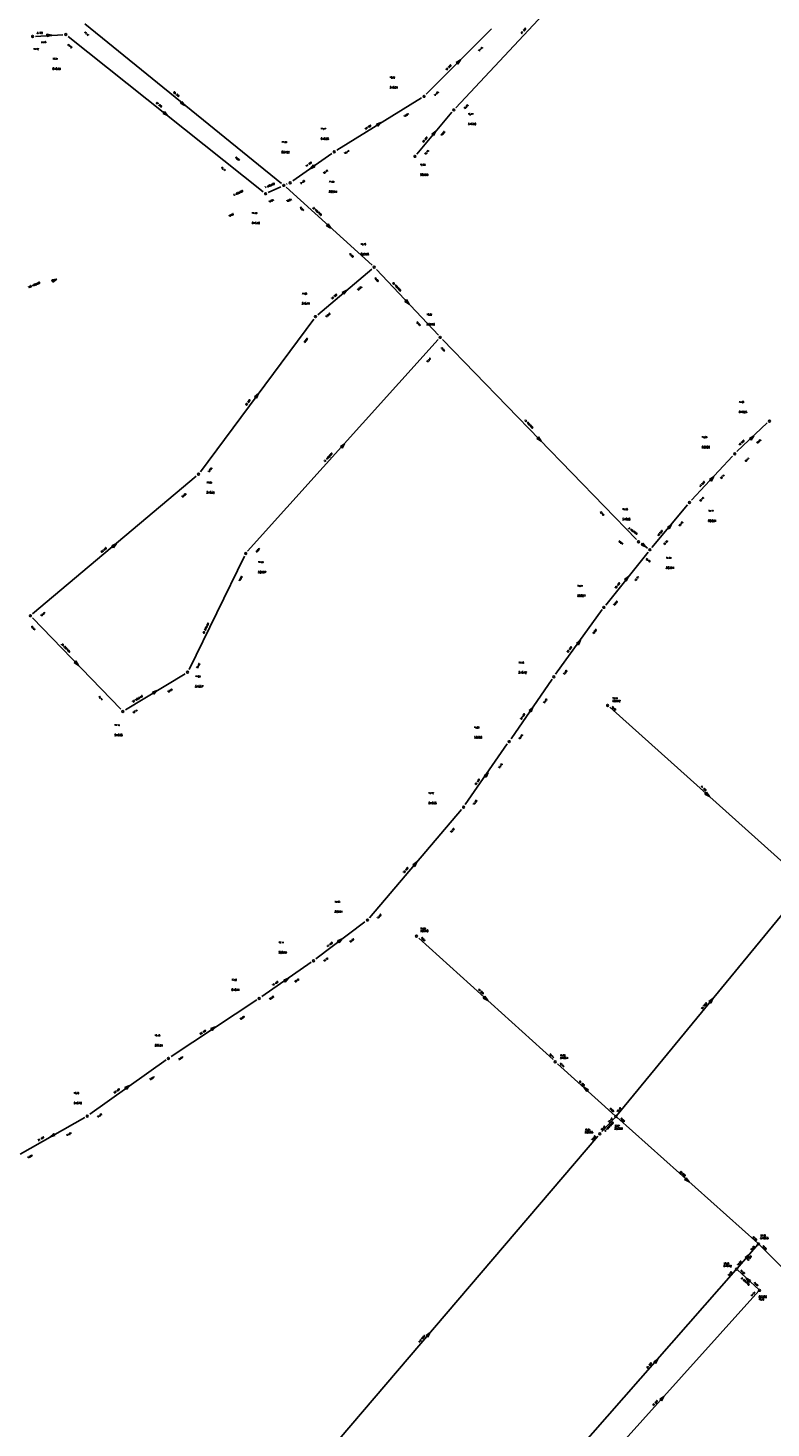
# Model space of a CAD drawing. Header units: metres. Extents: x 183111 to 185656, y 327391 to 329490.
# Tile 11 of 23: x 183998 to 184195, y 327856 to 328228. Entities that reach past the tile are written whole.
import ezdxf

# ---------------------------------------------------------------- set-up
doc = ezdxf.new("R2010")
doc.units = ezdxf.units.M
doc.header["$LTSCALE"] = 0.2
for name, color, linetype in [('B_RIO_L_PUTDEKSEL', 252, 'Continuous'), ('I90_PUTNUMMER', 252, 'Continuous'), ('I90_STRENG', 252, 'Continuous'), ('I90_TEKST', 252, 'Continuous')]:
    doc.layers.add(name, color=color, linetype=linetype)
doc.styles.get("Standard").update_dxf_attribs({"font": 'romans.shx'})

msp = doc.modelspace()

# ---------------------------------------------------------------- linework, layer by layer
at = {"layer": 'B_RIO_L_PUTDEKSEL', "lineweight": -3}
for centre in [(183999.3, 328225.3), (184008.1, 328225.8), (184103.1, 328209.4), (184111, 328205.8), (184079.3, 328194.7), (184100.7, 328193.5), (184061.1, 328183.6), (184065.9, 328185.8), (184067.6, 328186.5), (184089.9, 328164.1), (184074.3, 328151), (184107.4, 328145.5), (184194.7, 328123.3), (184185.5, 328114.6), (184043.3, 328109.2), (184173.5, 328101.7), (184160, 328091.3), (184055.8, 328088.2), (184163, 328089.2), (183998.7, 328071.7), (184150.8, 328073.9), (184040.4, 328056.7), (184137.5, 328055.5), (184023.2, 328046.3), (184151.8, 328047.9), (184125.7, 328038.3), (184113.6, 328020.9), (184088.1, 327991), (184101.1, 327986.7), (184073.8, 327980.2), (184059.4, 327970.2), (184035.3, 327954.3), (184137.9, 327953.4), (184013.8, 327939), (184154, 327938.9), (184149.7, 327934.3), (184191.8, 327905.1), (184186, 327898.4), (184192.1, 327892.8)]:
    msp.add_circle(centre, 0.25, dxfattribs=at)
at = {"layer": 'I90_STRENG', "lineweight": -3, "ltscale": 0.7}
for points in [[(184111.5, 328206.4), (184152.61, 328250.42)], [(184013.1, 328228.6), (184065.26, 328186.33)], [(184000.1, 328225.3), (184007.3, 328225.71)], [(184004.35, 328225.64), (184003.03, 328225.89)], [(184003.03, 328225.89), (184003.07, 328225.24)], [(184003.03, 328225.89), (184003.7, 328225.6)], [(184003.38, 328225.58), (184003.03, 328225.89)], [(184003.03, 328225.89), (184004.02, 328225.62)], [(184003.05, 328225.56), (184004.35, 328225.64)], [(184004.35, 328225.64), (184003.07, 328225.24)], [(184004.02, 328225.62), (184003.07, 328225.24)], [(184003.7, 328225.6), (184003.07, 328225.24)], [(184003.07, 328225.24), (184003.38, 328225.58)], [(184008.7, 328225.3), (184060.45, 328184.08)], [(184103.7, 328210), (184120.97, 328227.27)], [(184112.76, 328219.06), (184111.61, 328218.37)], [(184111.61, 328218.37), (184112.53, 328218.83)], [(184111.61, 328218.37), (184112.3, 328218.6)], [(184111.61, 328218.37), (184112.07, 328217.91)], [(184112.07, 328218.37), (184111.61, 328218.37)], [(184111.84, 328218.14), (184112.76, 328219.06)], [(184112.76, 328219.06), (184112.07, 328217.91)], [(184112.53, 328218.83), (184112.07, 328217.91)], [(184112.3, 328218.6), (184112.07, 328217.91)], [(184112.07, 328217.91), (184112.07, 328218.37)], [(184038.9, 328208.06), (184038.49, 328207.56)], [(184038.49, 328207.56), (184038.95, 328207.6)], [(184039.7, 328206.99), (184038.49, 328207.56)], [(184039.2, 328207.4), (184038.49, 328207.56)], [(184039.45, 328207.2), (184038.49, 328207.56)], [(184038.69, 328207.81), (184039.7, 328206.99)], [(184039.7, 328206.99), (184038.9, 328208.06)], [(184038.9, 328208.06), (184039.2, 328207.4)], [(184038.95, 328207.6), (184038.9, 328208.06)], [(184038.9, 328208.06), (184039.45, 328207.2)], [(184080, 328195.1), (184102.43, 328208.98)], [(184034.29, 328205.36), (184033.89, 328204.85)], [(184033.89, 328204.85), (184034.35, 328204.9)], [(184035.11, 328204.29), (184033.89, 328204.85)], [(184034.6, 328204.7), (184033.89, 328204.85)], [(184034.85, 328204.5), (184033.89, 328204.85)], [(184034.09, 328205.1), (184035.11, 328204.29)], [(184035.11, 328204.29), (184034.29, 328205.36)], [(184034.29, 328205.36), (184034.6, 328204.7)], [(184034.35, 328204.9), (184034.29, 328205.36)], [(184034.29, 328205.36), (184034.85, 328204.5)], [(184091.75, 328202.44), (184090.48, 328202.03)], [(184090.48, 328202.03), (184091.48, 328202.27)], [(184090.48, 328202.03), (184091.2, 328202.1)], [(184090.48, 328202.03), (184090.82, 328201.48)], [(184090.92, 328201.93), (184090.48, 328202.03)], [(184090.65, 328201.76), (184091.75, 328202.44)], [(184091.75, 328202.44), (184090.82, 328201.48)], [(184091.48, 328202.27), (184090.82, 328201.48)], [(184091.2, 328202.1), (184090.82, 328201.48)], [(184090.82, 328201.48), (184090.92, 328201.93)], [(184101.2, 328194.1), (184110.47, 328205.18)], [(184106.22, 328200.2), (184105.13, 328199.41)], [(184105.13, 328199.41), (184106.01, 328199.95)], [(184105.13, 328199.41), (184105.8, 328199.7)], [(184105.59, 328199.45), (184105.13, 328199.41)], [(184105.13, 328199.41), (184105.63, 328198.99)], [(184105.38, 328199.2), (184106.22, 328200.2)], [(184105.63, 328198.99), (184105.59, 328199.45)], [(184106.22, 328200.2), (184105.63, 328198.99)], [(184106.01, 328199.95), (184105.63, 328198.99)], [(184105.8, 328199.7), (184105.63, 328198.99)], [(184068.3, 328187), (184078.69, 328194.27)], [(184072.87, 328190.23), (184073.75, 328191.24)], [(184073.93, 328190.97), (184072.87, 328190.23)], [(184072.87, 328190.23), (184074.12, 328190.71)], [(184073.13, 328190.41), (184073.75, 328191.24)], [(184074.12, 328190.71), (184073.13, 328190.41)], [(184073.4, 328190.6), (184073.75, 328191.24)], [(184074.12, 328190.71), (184073.4, 328190.6)], [(184073.75, 328191.24), (184073.67, 328190.79)], [(184073.67, 328190.79), (184074.12, 328190.71)], [(184074.12, 328190.71), (184073.75, 328191.24)], [(184061.8, 328183.9), (184065.16, 328185.45)], [(184066.5, 328185.3), (184089.32, 328164.66)], [(184066.6, 328186.1), (184066.8, 328186.18)], [(184077.64, 328175.58), (184077.2, 328175.09)], [(184077.2, 328175.09), (184077.66, 328175.12)], [(184078.38, 328174.46), (184077.2, 328175.09)], [(184077.9, 328174.9), (184077.2, 328175.09)], [(184078.14, 328174.68), (184077.2, 328175.09)], [(184077.42, 328175.34), (184078.38, 328174.46)], [(184078.38, 328174.46), (184077.64, 328175.58)], [(184077.64, 328175.58), (184077.9, 328174.9)], [(184077.66, 328175.12), (184077.64, 328175.58)], [(184077.64, 328175.58), (184078.14, 328174.68)], [(184005.7, 328160.95), (184004.38, 328160.75)], [(184004.5, 328160.45), (184005.7, 328160.95)], [(184005.7, 328160.95), (184004.62, 328160.15)], [(184074.9, 328151.5), (184089.28, 328163.56)], [(184090.5, 328163.5), (184106.9, 328146.07)], [(184004.38, 328160.75), (184005.4, 328160.82)], [(184004.38, 328160.75), (184004.62, 328160.15)], [(184004.38, 328160.75), (184005.1, 328160.7)], [(184004.8, 328160.58), (184004.38, 328160.75)], [(184005.4, 328160.82), (184004.62, 328160.15)], [(184005.1, 328160.7), (184004.62, 328160.15)], [(184004.62, 328160.15), (184004.8, 328160.58)], [(184082.6, 328158.02), (184081.39, 328157.43)], [(184081.39, 328157.43), (184082.35, 328157.81)], [(184081.39, 328157.43), (184082.1, 328157.6)], [(184081.39, 328157.43), (184081.81, 328156.93)], [(184081.85, 328157.39), (184081.39, 328157.43)], [(184081.6, 328157.18), (184082.6, 328158.02)], [(184082.6, 328158.02), (184081.81, 328156.93)], [(184082.35, 328157.81), (184081.81, 328156.93)], [(184082.1, 328157.6), (184081.81, 328156.93)], [(184081.81, 328156.93), (184081.85, 328157.39)], [(184098.49, 328155.5), (184098.02, 328155.05)], [(184099.14, 328154.33), (184098.02, 328155.05)], [(184098.7, 328154.8), (184098.02, 328155.05)], [(184098.02, 328155.05), (184098.48, 328155.04)], [(184098.92, 328154.56), (184098.02, 328155.05)], [(184098.25, 328155.27), (184099.14, 328154.33)], [(184098.48, 328155.04), (184098.49, 328155.5)], [(184099.14, 328154.33), (184098.49, 328155.5)], [(184098.49, 328155.5), (184098.7, 328154.8)], [(184098.49, 328155.5), (184098.92, 328154.56)], [(184043.8, 328109.8), (184073.84, 328150.33)], [(184056.3, 328088.8), (184106.83, 328144.92)], [(184108, 328144.9), (184159.47, 328091.86)], [(184059.19, 328130.62), (184058.15, 328129.77)], [(184058.15, 328129.77), (184058.99, 328130.36)], [(184058.15, 328129.77), (184058.8, 328130.1)], [(184058.61, 328129.84), (184058.15, 328129.77)], [(184058.15, 328129.77), (184058.67, 328129.38)], [(184058.41, 328129.58), (184059.19, 328130.62)], [(184058.67, 328129.38), (184058.61, 328129.84)], [(184059.19, 328130.62), (184058.67, 328129.38)], [(184058.99, 328130.36), (184058.67, 328129.38)], [(184058.8, 328130.1), (184058.67, 328129.38)], [(184186.1, 328115.2), (184194.14, 328122.82)], [(184082.03, 328117.28), (184080.92, 328116.53)], [(184080.92, 328116.53), (184081.82, 328117.04)], [(184080.92, 328116.53), (184081.6, 328116.8)], [(184081.38, 328116.56), (184080.92, 328116.53)], [(184080.92, 328116.53), (184081.41, 328116.1)], [(184081.17, 328116.32), (184082.03, 328117.28)], [(184081.41, 328116.1), (184081.38, 328116.56)], [(184082.03, 328117.28), (184081.41, 328116.1)], [(184081.82, 328117.04), (184081.41, 328116.1)], [(184081.6, 328116.8), (184081.41, 328116.1)], [(184133.48, 328119.09), (184133.01, 328118.64)], [(184134.15, 328117.93), (184133.01, 328118.64)], [(184133.7, 328118.4), (184133.01, 328118.64)], [(184133.01, 328118.64), (184133.47, 328118.63)], [(184133.93, 328118.17), (184133.01, 328118.64)], [(184133.25, 328118.87), (184134.15, 328117.93)], [(184133.47, 328118.63), (184133.48, 328119.09)], [(184134.15, 328117.93), (184133.48, 328119.09)], [(184133.48, 328119.09), (184133.7, 328118.4)], [(184133.48, 328119.09), (184133.93, 328118.17)], [(184190.57, 328119.35), (184189.4, 328118.69)], [(184189.4, 328118.69), (184190.33, 328119.12)], [(184189.4, 328118.69), (184190.1, 328118.9)], [(184189.4, 328118.69), (184189.85, 328118.22)], [(184189.86, 328118.68), (184189.4, 328118.69)], [(184189.63, 328118.45), (184190.57, 328119.35)], [(184190.57, 328119.35), (184189.85, 328118.22)], [(184190.33, 328119.12), (184189.85, 328118.22)], [(184190.1, 328118.9), (184189.85, 328118.22)], [(184189.85, 328118.22), (184189.86, 328118.68)], [(184174, 328102.3), (184184.91, 328114.03)], [(183999.3, 328072.2), (184042.67, 328108.67)], [(184179.94, 328108.58), (184178.82, 328107.84)], [(184178.82, 328107.84), (184179.72, 328108.34)], [(184178.82, 328107.84), (184179.5, 328108.1)], [(184179.28, 328107.86), (184178.82, 328107.84)], [(184178.82, 328107.84), (184179.3, 328107.4)], [(184179.06, 328107.62), (184179.94, 328108.58)], [(184179.3, 328107.4), (184179.28, 328107.86)], [(184179.94, 328108.58), (184179.3, 328107.4)], [(184179.72, 328108.34), (184179.3, 328107.4)], [(184179.5, 328108.1), (184179.3, 328107.4)], [(184163.5, 328089.8), (184172.97, 328101.07)], [(184168.72, 328095.9), (184167.63, 328095.11)], [(184167.63, 328095.11), (184168.51, 328095.65)], [(184167.63, 328095.11), (184168.3, 328095.4)], [(184168.09, 328095.15), (184167.63, 328095.11)], [(184167.63, 328095.11), (184168.13, 328094.69)], [(184167.88, 328094.9), (184168.72, 328095.9)], [(184168.13, 328094.69), (184168.09, 328095.15)], [(184168.72, 328095.9), (184168.13, 328094.69)], [(184168.51, 328095.65), (184168.13, 328094.69)], [(184168.3, 328095.4), (184168.13, 328094.69)], [(184021.5, 328090.82), (184020.29, 328090.23)], [(184020.29, 328090.23), (184021.25, 328090.61)], [(184020.29, 328090.23), (184021, 328090.4)], [(184020.5, 328089.98), (184021.5, 328090.82)], [(184021.5, 328090.82), (184020.71, 328089.73)], [(184021.25, 328090.61), (184020.71, 328089.73)], [(184021, 328090.4), (184020.71, 328089.73)], [(184160.7, 328090.8), (184162.4, 328089.6)], [(184161.16, 328090.94), (184160.78, 328090.41)], [(184160.78, 328090.41), (184161.23, 328090.49)], [(184162.03, 328089.92), (184160.78, 328090.41)], [(184161.5, 328090.3), (184160.78, 328090.41)], [(184161.77, 328090.11), (184160.78, 328090.41)], [(184160.97, 328090.67), (184162.03, 328089.92)], [(184162.03, 328089.92), (184161.16, 328090.94)], [(184161.16, 328090.94), (184161.5, 328090.3)], [(184161.23, 328090.49), (184161.16, 328090.94)], [(184161.16, 328090.94), (184161.77, 328090.11)], [(184020.29, 328090.23), (184020.71, 328089.73)], [(184020.75, 328090.19), (184020.29, 328090.23)], [(184020.71, 328089.73), (184020.75, 328090.19)], [(184040.8, 328057.4), (184055.49, 328087.46)], [(184151.3, 328074.5), (184162.51, 328088.53)], [(184157.3, 328082.11), (184156.24, 328081.29)], [(184156.24, 328081.29), (184157.1, 328081.85)], [(184156.24, 328081.29), (184156.9, 328081.6)], [(184156.7, 328081.35), (184156.24, 328081.29)], [(184156.24, 328081.29), (184156.75, 328080.89)], [(184156.49, 328081.09), (184157.3, 328082.11)], [(184156.75, 328080.89), (184156.7, 328081.35)], [(184157.3, 328082.11), (184156.75, 328080.89)], [(184157.1, 328081.85), (184156.75, 328080.89)], [(184156.9, 328081.6), (184156.75, 328080.89)], [(184138, 328056.2), (184150.36, 328073.31)], [(183999.3, 328071.1), (184022.68, 328046.88)], [(184144.58, 328065.23), (184143.55, 328064.36)], [(184143.55, 328064.36), (184144.39, 328064.96)], [(184143.55, 328064.36), (184144.2, 328064.7)], [(184144.01, 328064.44), (184143.55, 328064.36)], [(184143.55, 328064.36), (184144.08, 328063.98)], [(184143.82, 328064.17), (184144.58, 328065.23)], [(184144.08, 328063.98), (184144.01, 328064.44)], [(184144.58, 328065.23), (184144.08, 328063.98)], [(184144.39, 328064.96), (184144.08, 328063.98)], [(184144.2, 328064.7), (184144.08, 328063.98)], [(184010.78, 328059.69), (184010.31, 328059.24)], [(184011.45, 328058.53), (184010.31, 328059.24)], [(184011, 328059), (184010.31, 328059.24)], [(184010.31, 328059.24), (184010.77, 328059.23)], [(184011.23, 328058.77), (184010.31, 328059.24)], [(184010.55, 328059.47), (184011.45, 328058.53)], [(184010.77, 328059.23), (184010.78, 328059.69)], [(184011.45, 328058.53), (184010.78, 328059.69)], [(184010.78, 328059.69), (184011, 328059)], [(184010.78, 328059.69), (184011.23, 328058.77)], [(184023.9, 328046.7), (184039.73, 328056.25)], [(184126.2, 328039), (184137.09, 328054.87)], [(184032.36, 328051.84), (184031.08, 328051.44)], [(184031.08, 328051.44), (184032.08, 328051.67)], [(184031.08, 328051.44), (184031.8, 328051.5)], [(184031.08, 328051.44), (184031.41, 328050.89)], [(184031.52, 328051.33), (184031.08, 328051.44)], [(184031.24, 328051.16), (184032.36, 328051.84)], [(184032.36, 328051.84), (184031.41, 328050.89)], [(184032.08, 328051.67), (184031.41, 328050.89)], [(184031.8, 328051.5), (184031.41, 328050.89)], [(184031.41, 328050.89), (184031.52, 328051.33)], [(184131.97, 328047.43), (184130.96, 328046.55)], [(184130.96, 328046.55), (184131.78, 328047.17)], [(184130.96, 328046.55), (184131.6, 328046.9)], [(184131.42, 328046.63), (184130.96, 328046.55)], [(184130.96, 328046.55), (184131.5, 328046.18)], [(184131.23, 328046.36), (184131.97, 328047.43)], [(184131.5, 328046.18), (184131.42, 328046.63)], [(184131.97, 328047.43), (184131.5, 328046.18)], [(184131.78, 328047.17), (184131.5, 328046.18)], [(184131.6, 328046.9), (184131.5, 328046.18)], [(184152.4, 328047.4), (184204.53, 328000.69)], [(184114, 328021.6), (184125.19, 328037.69)], [(184120.07, 328030.13), (184119.06, 328029.25)], [(184119.06, 328029.25), (184119.89, 328029.87)], [(184119.06, 328029.25), (184119.7, 328029.6)], [(184119.51, 328029.33), (184119.06, 328029.25)], [(184119.06, 328029.25), (184119.6, 328028.88)], [(184119.33, 328029.07), (184120.07, 328030.13)], [(184119.6, 328028.88), (184119.51, 328029.33)], [(184120.07, 328030.13), (184119.6, 328028.88)], [(184119.89, 328029.87), (184119.6, 328028.88)], [(184119.7, 328029.6), (184119.6, 328028.88)], [(184178.03, 328024.88), (184177.6, 328024.39)], [(184177.6, 328024.39), (184178.06, 328024.42)], [(184178.78, 328023.77), (184177.6, 328024.39)], [(184178.3, 328024.2), (184177.6, 328024.39)], [(184178.54, 328023.98), (184177.6, 328024.39)], [(184177.82, 328024.63), (184178.78, 328023.77)], [(184178.78, 328023.77), (184178.03, 328024.88)], [(184178.03, 328024.88), (184178.3, 328024.2)], [(184178.06, 328024.42), (184178.03, 328024.88)], [(184178.03, 328024.88), (184178.54, 328023.98)], [(184088.6, 327991.6), (184113.06, 328020.29)], [(184101.22, 328006.39), (184100.13, 328005.62)], [(184100.13, 328005.62), (184101.01, 328006.15)], [(184100.13, 328005.62), (184100.8, 328005.9)], [(184100.59, 328005.65), (184100.13, 328005.62)], [(184100.13, 328005.62), (184100.62, 328005.19)], [(184100.38, 328005.41), (184101.22, 328006.39)], [(184100.62, 328005.19), (184100.59, 328005.65)], [(184101.22, 328006.39), (184100.62, 328005.19)], [(184101.01, 328006.15), (184100.62, 328005.19)], [(184100.8, 328005.9), (184100.62, 328005.19)], [(184154.16, 327939.09), (184204.55, 328000.3)], [(184074.4, 327980.7), (184087.42, 327990.55)], [(184081.42, 327985.99), (184080.18, 327985.47)], [(184080.18, 327985.47), (184081.16, 327985.8)], [(184080.18, 327985.47), (184080.9, 327985.6)], [(184080.18, 327985.47), (184080.58, 327984.95)], [(184080.64, 327985.4), (184080.18, 327985.47)], [(184080.38, 327985.21), (184081.42, 327985.99)], [(184081.42, 327985.99), (184080.58, 327984.95)], [(184081.16, 327985.8), (184080.58, 327984.95)], [(184080.9, 327985.6), (184080.58, 327984.95)], [(184080.58, 327984.95), (184080.64, 327985.4)], [(184101.7, 327986.2), (184137.33, 327953.99)], [(184060.1, 327970.7), (184073.17, 327979.78)], [(184067.13, 327975.57), (184065.88, 327975.09)], [(184065.88, 327975.09), (184066.87, 327975.39)], [(184066.07, 327974.83), (184067.13, 327975.57)], [(184067.13, 327975.57), (184066.25, 327974.56)], [(184066.87, 327975.39), (184066.25, 327974.56)], [(184065.88, 327975.09), (184066.6, 327975.2)], [(184065.88, 327975.09), (184066.25, 327974.56)], [(184066.33, 327975.01), (184065.88, 327975.09)], [(184066.6, 327975.2), (184066.25, 327974.56)], [(184066.25, 327974.56), (184066.33, 327975.01)], [(184036, 327954.8), (184058.78, 327969.79)], [(184119.23, 327970.78), (184118.8, 327970.29)], [(184118.8, 327970.29), (184119.26, 327970.32)], [(184119.98, 327969.66), (184118.8, 327970.29)], [(184119.5, 327970.1), (184118.8, 327970.29)], [(184119.74, 327969.88), (184118.8, 327970.29)], [(184119.02, 327970.53), (184119.98, 327969.66)], [(184119.98, 327969.66), (184119.23, 327970.78)], [(184119.23, 327970.78), (184119.5, 327970.1)], [(184119.26, 327970.32), (184119.23, 327970.78)], [(184119.23, 327970.78), (184119.74, 327969.88)], [(184179.71, 327970.2), (184178.64, 327969.4)], [(184178.64, 327969.4), (184179.51, 327969.95)], [(184178.64, 327969.4), (184179.3, 327969.7)], [(184179.09, 327969.45), (184178.64, 327969.4)], [(184178.64, 327969.4), (184179.14, 327968.99)], [(184178.89, 327969.2), (184179.71, 327970.2)], [(184179.14, 327968.99), (184179.09, 327969.45)], [(184179.71, 327970.2), (184179.14, 327968.99)], [(184179.51, 327969.95), (184179.14, 327968.99)], [(184179.3, 327969.7), (184179.14, 327968.99)], [(184047.84, 327962.66), (184046.58, 327962.21)], [(184046.58, 327962.21), (184047.57, 327962.48)], [(184046.58, 327962.21), (184047.3, 327962.3)], [(184046.58, 327962.21), (184046.93, 327961.67)], [(184047.03, 327962.12), (184046.58, 327962.21)], [(184046.76, 327961.94), (184047.84, 327962.66)], [(184047.84, 327962.66), (184046.93, 327961.67)], [(184047.57, 327962.48), (184046.93, 327961.67)], [(184047.3, 327962.3), (184046.93, 327961.67)], [(184046.93, 327961.67), (184047.03, 327962.12)], [(184014.5, 327939.5), (184034.7, 327953.89)], [(184138.5, 327952.9), (184153.83, 327939.08)], [(184025.03, 327947.08), (184023.78, 327946.59)], [(184023.78, 327946.59), (184024.76, 327946.89)], [(184023.78, 327946.59), (184024.5, 327946.7)], [(184023.78, 327946.59), (184024.16, 327946.06)], [(184024.23, 327946.51), (184023.78, 327946.59)], [(184023.97, 327946.32), (184025.03, 327947.08)], [(184025.03, 327947.08), (184024.16, 327946.06)], [(184024.76, 327946.89), (184024.16, 327946.06)], [(184024.5, 327946.7), (184024.16, 327946.06)], [(184024.16, 327946.06), (184024.23, 327946.51)], [(184146.48, 327945.76), (184145.52, 327946.64)], [(184145.52, 327946.64), (184146.27, 327945.52)], [(184145.52, 327946.64), (184146.7, 327946.01)], [(184146.27, 327945.52), (184145.76, 327946.42)], [(184145.76, 327946.42), (184146.7, 327946.01)], [(184146.27, 327945.52), (184146, 327946.2)], [(184146, 327946.2), (184146.7, 327946.01)], [(184146.7, 327946.01), (184146.24, 327945.98)], [(184146.24, 327945.98), (184146.27, 327945.52)], [(184146.27, 327945.52), (184146.7, 327946.01)], [(183996, 327928.9), (184013.11, 327938.61)], [(184150.3, 327934.9), (184153.85, 327938.7)], [(184154.2, 327938.75), (184191.62, 327905.27)], [(184003.93, 327933.48), (184004.9, 327934.4)], [(184005.07, 327934.12), (184003.93, 327933.48)], [(184003.93, 327933.48), (184005.23, 327933.84)], [(184004.22, 327933.64), (184004.9, 327934.4)], [(184005.23, 327933.84), (184004.22, 327933.64)], [(184004.5, 327933.8), (184004.9, 327934.4)], [(184005.23, 327933.84), (184004.5, 327933.8)], [(184004.9, 327934.4), (184004.78, 327933.96)], [(184004.78, 327933.96), (184005.23, 327933.84)], [(184005.23, 327933.84), (184004.9, 327934.4)], [(184058.96, 327828), (184149.16, 327933.69)], [(184172.63, 327922.67), (184172.2, 327922.19)], [(184172.2, 327922.19), (184172.66, 327922.22)], [(184173.38, 327921.57), (184172.2, 327922.19)], [(184172.9, 327922), (184172.2, 327922.19)], [(184173.14, 327921.78), (184172.2, 327922.19)], [(184172.42, 327922.43), (184173.38, 327921.57)], [(184173.38, 327921.57), (184172.63, 327922.67)], [(184172.63, 327922.67), (184172.9, 327922)], [(184172.66, 327922.22), (184172.63, 327922.67)], [(184172.63, 327922.67), (184173.14, 327921.78)], [(184186.15, 327898.6), (184191.63, 327904.92)], [(184191.98, 327904.92), (184216.97, 327880.12)], [(184189.33, 327902.29), (184188.23, 327901.52)], [(184188.23, 327901.52), (184189.11, 327902.04)], [(184188.23, 327901.52), (184188.9, 327901.8)], [(184188.69, 327901.55), (184188.23, 327901.52)], [(184188.23, 327901.52), (184188.72, 327901.09)], [(184188.47, 327901.31), (184189.33, 327902.29)], [(184188.72, 327901.09), (184188.69, 327901.55)], [(184189.33, 327902.29), (184188.72, 327901.09)], [(184189.11, 327902.04), (184188.72, 327901.09)], [(184188.9, 327901.8), (184188.72, 327901.09)], [(184143.45, 327850), (184185.83, 327898.22)], [(184186.21, 327898.26), (184191.94, 327892.99)], [(184189.48, 327895.16), (184188.52, 327896.04)], [(184188.52, 327896.04), (184189.26, 327894.92)], [(184188.52, 327896.04), (184189.7, 327895.4)], [(184189.26, 327894.92), (184188.76, 327895.82)], [(184188.76, 327895.82), (184189.7, 327895.4)], [(184189.26, 327894.92), (184189, 327895.6)], [(184189, 327895.6), (184189.7, 327895.4)], [(184189.7, 327895.4), (184189.24, 327895.38)], [(184189.24, 327895.38), (184189.26, 327894.92)], [(184189.26, 327894.92), (184189.7, 327895.4)], [(184140.64, 327835.7), (184191.9, 327892.65)], [(184104.72, 327881.59), (184103.63, 327880.82)], [(184103.63, 327880.82), (184104.51, 327881.35)], [(184103.63, 327880.82), (184104.3, 327881.1)], [(184104.09, 327880.85), (184103.63, 327880.82)], [(184103.63, 327880.82), (184104.12, 327880.39)], [(184103.88, 327880.6), (184104.72, 327881.59)], [(184104.12, 327880.39), (184104.09, 327880.85)], [(184104.72, 327881.59), (184104.12, 327880.39)], [(184104.51, 327881.35), (184104.12, 327880.39)], [(184104.3, 327881.1), (184104.12, 327880.39)], [(184165.13, 327874.59), (184164.03, 327873.83)], [(184164.03, 327873.83), (184164.91, 327874.34)], [(184164.03, 327873.83), (184164.7, 327874.1)], [(184164.48, 327873.85), (184164.03, 327873.83)], [(184164.03, 327873.83), (184164.52, 327873.4)], [(184164.27, 327873.61), (184165.13, 327874.59)], [(184164.52, 327873.4), (184164.48, 327873.85)], [(184165.13, 327874.59), (184164.52, 327873.4)], [(184164.91, 327874.34), (184164.52, 327873.4)], [(184164.7, 327874.1), (184164.52, 327873.4)], [(184166.73, 327864.68), (184165.62, 327863.93)], [(184165.62, 327863.93), (184166.52, 327864.44)], [(184165.62, 327863.93), (184166.3, 327864.2)], [(184166.08, 327863.96), (184165.62, 327863.93)], [(184165.62, 327863.93), (184166.11, 327863.5)], [(184165.86, 327863.72), (184166.73, 327864.68)], [(184166.11, 327863.5), (184166.08, 327863.96)], [(184166.73, 327864.68), (184166.11, 327863.5)], [(184166.52, 327864.44), (184166.11, 327863.5)], [(184166.3, 327864.2), (184166.11, 327863.5)]]:
    msp.add_lwpolyline(points, dxfattribs=at)

# ---------------------------------------------------------------- texts
at = {"layer": 'I90_PUTNUMMER', "lineweight": -3}
for s, p in [('51539', (184004.57, 328216.44)), ('51534', (184094, 328211.53)), ('51536', (184114.77, 328201.82)), ('51535', (184075.7, 328197.9)), ('50400', (184065.32, 328194.35)), ('50399', (184102.07, 328188.36)), ('50694', (184077.86, 328183.87)), ('51540', (184057.43, 328175.56)), ('50398', (184086.3, 328167.3)), ('51541', (184070.7, 328154.2)), ('50396', (184103.8, 328148.7)), ('51525', (184186.61, 328125.47)), ('50600', (184176.76, 328116.13)), ('51556', (184045.42, 328104.09)), ('51526', (184155.71, 328097.02)), ('50601', (184178.47, 328096.59)), ('50397', (184059.1, 328082.99)), ('50394', (184167.27, 328084.16)), ('50607', (184143.76, 328076.72)), ('51542', (184128.18, 328056.36)), ('51557', (184042.41, 328052.66)), ('50392', (184153.07, 328048.81)), ('51558', (184021, 328039.77)), ('50606', (184116.38, 328039.16)), ('51555', (184104.28, 328021.76)), ('50391', (184079.39, 327992.95)), ('50390', (184102.13, 327987.86)), ('50633', (184064.51, 327982.15)), ('51841', (184052.04, 327972.24)), ('50634', (184031.7, 327957.5)), ('51554', (184139.18, 327954.16)), ('51570', (184010.2, 327942.2)), ('50388', (184145.75, 327934.45)), ('50389', (184153.62, 327935.44)), ('51553', (184192.29, 327906.41)), ('51572', (184182.54, 327898.99)), ('50386', (184191.86, 327890.83))]:
    msp.add_text(s, height=0.5, dxfattribs=at).set_placement(p)
at = {"layer": 'I90_TEKST', "lineweight": -3}
for s, rotation, oblique, p in [('8 300', 3.2722, 0.0533, (184000.5, 328226)), ('77.12', 320.9451, 359.9491, (184012.9, 328226.3)), ('61 300', 46.9629, -0.0013, (184129, 328226)), ('77.72', 3.2722, 0.0533, (183999.52, 328221.71)), ('77.78', 3.2722, 0.0533, (184001.5, 328223.5)), ('77.72', 321.4269, 359.9284, (184008.5, 328223)), ('68 300', 320.9451, 359.9491, (184036.6, 328210.4)), ('67 300', 321.4269, 359.9284, (184032, 328207.6)), ('75.08', 46.9629, -0.0013, (184113.9, 328206)), ('75.01', 31.7045, 0.0075, (184097.9, 328203.9)), ('27 300', 31.7045, 0.0075, (184087.6, 328200.6)), ('16 300', 50.068, -0.0192, (184102.9, 328197.1)), ('75.08', 50.068, -0.0192, (184107.8, 328198.9)), ('75.17', 31.7045, 0.0075, (184082.1, 328194.1)), ('75.13', 50.068, -0.0192, (184103.5, 328193.9)), ('76.14', 321.4269, 359.9284, (184049.19, 328190.44)), ('76.04', 320.9451, 359.9491, (184052.96, 328193.15)), ('14 300', 34.9566, -0.0173, (184071.89, 328190.75)), ('74.30', 34.9566, -0.0173, (184070.4, 328186.1)), ('75.17', 34.9566, -0.0173, (184076.53, 328188.83)), ('5 400/600', 24.7708, 0.0388, (184052.65, 328183.04)), ('76.04', 317.8798, 360.0112, (184070.04, 328179.91)), ('32 400/600', 317.8798, 360.0112, (184073.5, 328179.8)), ('76.06', 22.2023, -0.0003, (184051.39, 328177.49)), ('75.60', 317.8798, 360.0112, (184083.2, 328167.6)), ('75.60', 313.2537, 359.9686, (184089.9, 328161.2)), ('120 400/600', 22.2023, -0.0003, (183998.2, 328158.6)), ('75.85', 40.0189, 0.044, (184085.6, 328157.9)), ('25 400/600', 313.2537, 359.9686, (184094.7, 328159.9)), ('20 300', 40.0189, 0.044, (184078.7, 328155.6)), ('75.90', 40.0189, 0.044, (184077.2, 328150.8)), ('75.04', 313.2537, 359.9686, (184101, 328149.5)), ('75.90', 53.4509, 0.0034, (184071.5, 328144)), ('75.04', 314.1709, 360.013, (184107.5, 328142.7)), ('75.10', 48.0128, 0.0197, (184104, 328138.8)), ('52 300', 53.4509, 0.0034, (184056, 328127.4)), ('75 400/600', 314.1709, 360.013, (184129.7, 328123.5)), ('12 900', 43.4731, 0.0313, (184186.8, 328116.8)), ('72.03', 43.4731, 0.0313, (184191.47, 328117.28)), ('77 400/600', 48.0128, 0.0197, (184076.8, 328112.4)), ('72.11', 43.4731, 0.0313, (184188.4, 328112.42)), ('76.59', 53.4509, 0.0034, (184046.1, 328109.7)), ('72.11', 47.0953, 0.0365, (184181.9, 328107.9)), ('17 900', 47.0953, 0.0365, (184176.4, 328105.8)), ('76.59', 40.0661, 0.0291, (184039, 328103)), ('72.18', 47.0953, 0.0365, (184176.4, 328101.9)), ('73.48', 314.1709, 360.013, (184149.68, 328099.17)), ('3 400/600', 324.6846, 359.9763, (184157.28, 328094.79)), ('16 900', 49.9811, 0.0181, (184165.3, 328092.8)), ('72.18', 49.9811, 0.0181, (184170.91, 328095.36)), ('73.44', 324.6846, 359.9763, (184154.6, 328091.34)), ('72.33', 49.9811, 0.0181, (184166.87, 328090.41)), ('58 300', 40.0661, 0.0291, (184017.6, 328088.4)), ('75.91', 48.0128, 0.0197, (184058.7, 328088.4)), ('73.48', 324.6846, 359.9763, (184161.82, 328086.67)), ('76.08', 63.9317, -0.0157, (184054.3, 328080.8)), ('19 400', 51.4269, 0.0523, (184154, 328078.9)), ('72.77', 51.4269, 0.0523, (184159.24, 328080.85)), ('76.64', 40.0661, 0.0291, (184001.6, 328071.5)), ('72.90', 51.4269, 0.0523, (184153.6, 328074.3)), ('76.64', 313.9964, 359.9939, (183998.8, 328068.8)), ('35 300/450', 63.9317, -0.0157, (184044.7, 328066.9)), ('72.90', 54.154, 0.0095, (184148.1, 328066.8)), ('35 300/450', 313.9964, 359.9939, (184006.9, 328064.1)), ('22 400', 54.154, 0.0095, (184141.3, 328061.9)), ('76.08', 63.9317, -0.0157, (184043.1, 328057.7)), ('73.02', 54.154, 0.0095, (184140.3, 328056)), ('76.11', 313.9964, 359.9939, (184016.7, 328050.2)), ('20 300/450', 31.0696, -0.0151, (184025.9, 328048.7)), ('76.08', 31.0696, -0.0151, (184035.2, 328051.3)), ('73.02', 55.5741, 0.0713, (184135, 328048.4)), ('76.11', 31.0696, -0.0151, (184026, 328045.8)), ('73.25', 318.1411, 359.9907, (184152.8, 328047.45)), ('20 400', 55.5741, 0.0713, (184128.9, 328044.1)), ('73.15', 55.5741, 0.0713, (184128.5, 328038.9)), ('73.15', 55.1799, -0.005, (184123.1, 328031.2)), ('21 400', 55.1799, -0.005, (184116.9, 328026.8)), ('71 300', 318.1411, 359.9907, (184176.46, 328026.36)), ('73.28', 55.1799, -0.005, (184116.4, 328021.5)), ('73.28', 49.5861, 0.0296, (184110.3, 328014.1)), ('39 400', 49.5861, 0.0296, (184097.8, 328003.4)), ('73.56', 49.5861, 0.0296, (184090.9, 327991.3)), ('73.64', 317.8798, 359.9785, (184102.22, 327986.23)), ('17 400', 37.0796, -0.0106, (184077.5, 327983.8)), ('73.56', 37.0796, -0.0106, (184083.5, 327985)), ('73.72', 37.0796, -0.0106, (184076.6, 327979.9)), ('73.72', 34.8201, 0.0412, (184068.9, 327974.4)), ('17 400', 34.8201, 0.0412, (184063, 327973.5)), ('49 500', 317.8798, 359.9785, (184117.43, 327972.51)), ('73.87', 34.8201, 0.0412, (184062.2, 327969.8)), ('79 1250', 50.55, 0.0224, (184176.86, 327967.28)), ('73.82', 33.3651, 0.0418, (184054.4, 327964.5)), ('28 400', 33.3651, 0.0418, (184043.8, 327960.6)), ('73.94', 33.3651, 0.0418, (184038.1, 327953.8)), ('73.41', 317.8798, 359.9785, (184136.3, 327955.33)), ('73.41', 317.9669, 359.9738, (184139.06, 327952.85)), ('73.94', 35.4875, 0.0369, (184030.5, 327948.5)), ('26 400', 35.4875, 0.0369, (184021, 327945)), ('21 500', 317.9669, 359.9738, (184144.19, 327948.14)), ('74.07', 35.4875, 0.0369, (184016.6, 327938.6)), ('73.40', 46.9208, 0.0189, (184152.18, 327937.26)), ('73.88', 317.9669, 359.9738, (184152.28, 327940.96)), ('73.40', 50.55, 0.0224, (184154.49, 327940.01)), ('73.88', 318.1871, 359.9744, (184155.12, 327938.32)), ('74.07', 29.5459, 0.0033, (184008.4, 327933.7)), ('73.40', 46.9208, 0.0189, (184150.22, 327935.17)), ('6 1000*2000', 46.9208, 0.0189, (184151.21, 327934.86)), ('21 400', 29.5459, 0.0033, (184000.8, 327932.4)), ('73.40', 49.4991, 0.0047, (184147.73, 327932.53)), ('73.97', 29.5459, 0.0033, (183998.1, 327927.8)), ('50 500', 318.1871, 359.9744, (184170.93, 327924.2)), ('73.50', 318.1871, 359.9744, (184190.16, 327906.88)), ('73.50', 315.2182, 359.9688, (184192.75, 327904.49)), ('8 500', 49.1043, 0.0497, (184189.08, 327900.68)), ('73.54', 49.1043, 0.0497, (184189.96, 327903.4)), ('74.22', 48.6689, -0.0124, (184183.92, 327896.57)), ('73.50', 49.1043, 0.0497, (184186.42, 327899.35)), ('74.22', 317.4441, 359.9816, (184186.96, 327898)), ('8 250/400', 317.4441, 359.9816, (184187.2, 327895.94)), ('74.24', 317.4441, 359.9816, (184190.52, 327894.76)), ('74.24', 48.0128, 0.0197, (184190.04, 327891.19)), ('140 1250', 49.4991, 0.0047, (184101.85, 327878.88)), ('64 300', 48.6689, -0.0124, (184162.36, 327872.1)), ('77 300', 48.0128, 0.0197, (184163.94, 327862.1))]:
    msp.add_text(s, height=0.36, rotation=rotation, dxfattribs=dict(at, oblique=oblique)).set_placement(p)
for s, rotation, p in [('74.43', 45, (184117.7, 328221.3)), ('26 300', 45, (184109.1, 328216.3)), ('74.65', 45, (184106, 328209.5)), ('1 400/600', 22.1452, (184060.99, 328185.08)), ('76.04', 22.1452, (184062.01, 328181.28)), ('76.04', 22.1452, (184066.75, 328181.44))]:
    msp.add_text(s, height=0.36, rotation=rotation, dxfattribs=at).set_placement(p)
for s, p in [('78.81', (184004.57, 328219.14)), ('76.82', (184094, 328214.23)), ('76.77', (184114.77, 328204.52)), ('77.17', (184075.7, 328200.6)), ('77.39', (184065.32, 328197.05)), ('76.88', (184102.07, 328191.06)), ('77.39', (184077.86, 328186.57)), ('77.39', (184057.43, 328178.26)), ('76.70', (184086.3, 328170)), ('77.00', (184070.7, 328156.9)), ('76.02', (184103.8, 328151.4)), ('74.00', (184186.61, 328128.17)), ('74.09', (184176.76, 328118.83)), ('77.89', (184045.42, 328106.79)), ('74.38', (184155.71, 328099.72)), ('74.17', (184178.47, 328099.29)), ('74.34', (184167.27, 328086.86)), ('77.49', (184059.1, 328085.69)), ('74.41', (184143.76, 328079.42)), ('74.48', (184128.18, 328059.06)), ('77.03', (184042.41, 328055.36)), ('74.34', (184153.08, 328049.66)), ('77.14', (184021, 328042.47)), ('74.60', (184116.38, 328041.86)), ('74.72', (184104.28, 328024.46)), ('74.95', (184079.39, 327995.65)), ('74.95', (184102.13, 327988.6)), ('75.11', (184064.51, 327984.85)), ('75.26', (184052.04, 327974.94)), ('75.38', (184031.7, 327960.2)), ('75.00', (184139.18, 327954.93)), ('75.50', (184010.2, 327944.9)), ('75.03', (184145.75, 327935.22)), ('75.07', (184153.62, 327936.24)), ('75.30', (184192.29, 327907.19)), ('75.28', (184182.57, 327899.74)), ('75.30', (184191.87, 327890.18))]:
    msp.add_text(s, height=0.36, dxfattribs=at).set_placement(p)

doc.saveas('drawing.dxf')
